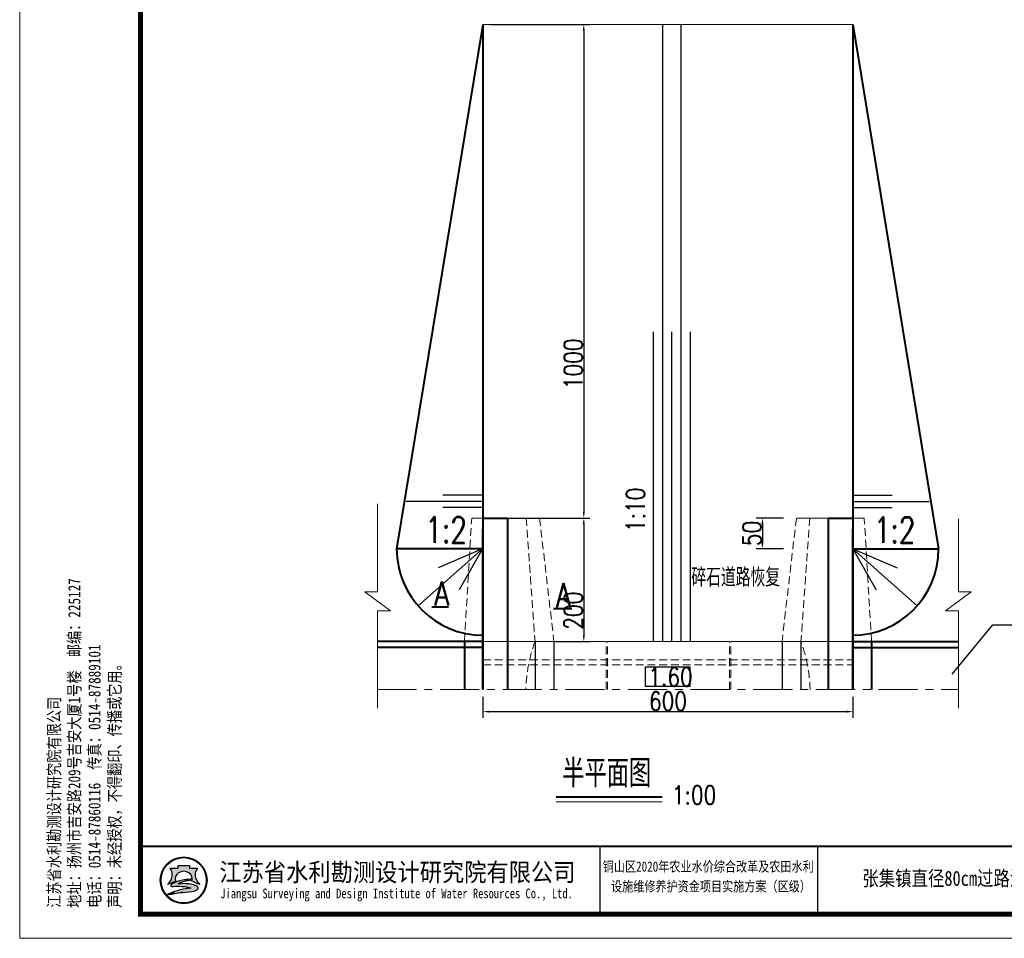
# Model space of a CAD drawing. Header units: millimetres. Extents: x 35103 to 109936, y 5599 to 8287.
# Tile 2 of 11: x 40163 to 41759, y 5723 to 7212. Entities that reach past the tile are written whole.
import ezdxf
from ezdxf.enums import TextEntityAlignment as Align

# ---------------------------------------------------------------- set-up
doc = ezdxf.new("R2010")
doc.units = ezdxf.units.MM
for name, pattern in [('ACAD_ISO03W100', [30, 12, -18]), ('CENTER', [50.800000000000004, 31.75, -6.35, 6.35, -6.35]), ('DASHED', [19.049999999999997, 12.7, -6.35])]:
    doc.linetypes.add(name, pattern=pattern)
doc.layers.add('文字说明', color=3, linetype='Continuous')
doc.layers.add('粗实线', color=1, linetype='Continuous', lineweight=40)
doc.layers.add('虚线', color=5, linetype='ACAD_ISO03W100', lineweight=9)
doc.styles.add('图框', font='仿宋_GB2312.TTF', dxfattribs={"width": 0.8, "height": 4})
doc.styles.add('宋体', font='txt', dxfattribs={"height": 3.5})
doc.styles.add('样式 1', font='txt.shx', dxfattribs={"width": 0.8, "bigfont": 'hztxt.shx'})
doc.dimstyles.new('STANDARD$0', dxfattribs={"dimtxt": 25, "dimasz": 10, "dimexe": 10, "dimexo": 12, "dimgap": 2, "dimtad": 1, "dimdec": 0, "dimzin": 1, "dimdsep": 46, "dimtxsty": '样式 1', "dimblk1": 'OBLIQUE', "dimblk2": 'OBLIQUE', "dimcen": 12, "dimdle": 20, "dimaunit": 1, "dimadec": 0, "dimazin": 0, "dimtfac": 1, "dimtdec": 1, "dimtofl": 0, "dimtmove": 0, "dimatfit": 1, "dimldrblk": 'OBLIQUE', "dimfxl": 0, "dimtolj": 1, "dimtzin": 0, "dimarcsym": 0})

# ---------------------------------------------------------------- blocks, each defined once
blk = doc.blocks.new('*D117')
at = {"color": 0, "lineweight": -2}
for p, q in [((40926.04129829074, 7204.0892087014), (41087.47849893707, 7204.0892087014)), ((41077.47849893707, 7194.0892087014), (41077.47849893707, 6414.089208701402)), ((40926.04129829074, 6404.089208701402), (41087.47849893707, 6404.089208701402))]:
    blk.add_line(p, q, dxfattribs=at)
at = {"color": 0}
for points in [[(41075.8118322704, 7194.0892087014), (41079.14516560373, 7194.0892087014), (41077.47849893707, 7204.0892087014)], [(41075.8118322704, 6414.089208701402), (41079.14516560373, 6414.089208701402), (41077.47849893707, 6404.089208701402)]]:
    blk.add_solid(points, dxfattribs=at)
at = {"layer": 'Defpoints', "color": 0}
for p in [(40914.04129829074, 7204.0892087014), (40914.04129829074, 6404.089208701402), (41077.47849893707, 6404.089208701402)]:
    blk.add_point(p, dxfattribs=at)
at = {"color": 0, "lineweight": -3, "insert": (41060.47849893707, 6654.089208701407), "char_height": 30, "attachment_point": 5, "rotation": 90, "style": '样式 1'}
blk.add_mtext('\\A1;1000', dxfattribs=at)
blk = doc.blocks.new('_Oblique')
at = {"color": 0, "linetype": 'ByBlock', "lineweight": -2}
blk.add_line((-0.5, -0.5), (0.5, 0.5), dxfattribs=at)
blk = doc.blocks.new('*D90')
at = {"color": 0, "lineweight": -2}
for p, q in [((41017.88421566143, 6404.0892087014), (41087.51145771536, 6404.0892087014)), ((41077.51145771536, 6394.0892087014), (41077.51145771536, 6214.089208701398)), ((41031.17868405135, 6204.089208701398), (41087.51145771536, 6204.089208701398))]:
    blk.add_line(p, q, dxfattribs=at)
at = {"color": 0}
for points in [[(41075.84479104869, 6394.0892087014), (41079.17812438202, 6394.0892087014), (41077.51145771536, 6404.0892087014)], [(41075.84479104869, 6214.089208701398), (41079.17812438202, 6214.089208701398), (41077.51145771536, 6204.089208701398)]]:
    blk.add_solid(points, dxfattribs=at)
at = {"layer": 'Defpoints', "color": 0}
for p in [(41005.88421566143, 6404.0892087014), (41019.17868405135, 6204.089208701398), (41077.51145771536, 6204.089208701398)]:
    blk.add_point(p, dxfattribs=at)
at = {"color": 0, "lineweight": -3, "insert": (41060.51145771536, 6254.089208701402), "char_height": 30, "attachment_point": 5, "rotation": 90, "style": '样式 1'}
blk.add_mtext('\\A1;200', dxfattribs=at)
blk = doc.blocks.new('*D118')
at = {"color": 0, "lineweight": -2}
for p, q in [((40914.04129829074, 6114.089208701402), (40914.04129829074, 6080.296483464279)), ((41514.04129829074, 6114.089208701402), (41514.04129829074, 6080.296483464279)), ((40924.04129829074, 6090.296483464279), (41504.04129829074, 6090.296483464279))]:
    blk.add_line(p, q, dxfattribs=at)
at = {"color": 0}
for points in [[(40924.04129829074, 6091.963150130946), (40924.04129829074, 6088.629816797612), (40914.04129829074, 6090.296483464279)], [(41504.04129829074, 6091.963150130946), (41504.04129829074, 6088.629816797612), (41514.04129829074, 6090.296483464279)]]:
    blk.add_solid(points, dxfattribs=at)
at = {"layer": 'Defpoints', "color": 0}
for p in [(40914.04129829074, 6126.089208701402), (41514.04129829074, 6126.089208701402), (41514.04129829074, 6090.296483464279)]:
    blk.add_point(p, dxfattribs=at)
at = {"color": 0, "lineweight": -3, "insert": (41214.04129829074, 6107.296483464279), "char_height": 30, "attachment_point": 5, "style": '样式 1'}
blk.add_mtext('\\A1;600', dxfattribs=at)
blk = doc.blocks.new('*D100')
at = {"color": 0, "lineweight": -2}
for p, q in [((41401.49967127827, 6404.0892087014), (41357.1726186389, 6404.0892087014)), ((41367.1726186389, 6394.0892087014), (41367.1726186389, 6364.089208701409)), ((41401.49967127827, 6354.089208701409), (41357.1726186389, 6354.089208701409))]:
    blk.add_line(p, q, dxfattribs=at)
at = {"color": 0}
for points in [[(41365.50595197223, 6394.0892087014), (41368.83928530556, 6394.0892087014), (41367.1726186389, 6404.0892087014)], [(41365.50595197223, 6364.089208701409), (41368.83928530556, 6364.089208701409), (41367.1726186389, 6354.089208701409)]]:
    blk.add_solid(points, dxfattribs=at)
at = {"layer": 'Defpoints', "color": 0}
for p in [(41413.49967127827, 6404.0892087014), (41367.1726186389, 6354.089208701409), (41413.49967127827, 6354.089208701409)]:
    blk.add_point(p, dxfattribs=at)
at = {"color": 0, "lineweight": -3, "insert": (41350.1726186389, 6379.089208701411), "char_height": 30, "attachment_point": 5, "rotation": 90, "style": '样式 1'}
blk.add_mtext('\\A1;50', dxfattribs=at)
blk = doc.blocks.new('tk')
h = blk.add_hatch(color=152)
h.dxf.hatch_style = 1
h.paths.add_polyline_path([(38.76631747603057, 11.99999758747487, 1), (29.08862617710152, 11.99999758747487, 1)])
h.paths.add_polyline_path([(38.60345337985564, 11.99999758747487, 1), (29.25149027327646, 11.99999758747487, 1)], flags=16)
h = blk.add_hatch(color=152)
h.dxf.hatch_style = 1
edge = h.paths.add_edge_path()
edge.add_arc((35.80939112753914, 9.575130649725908), 1.461698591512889, 43.31770961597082, 70.37003522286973)
edge.add_arc((34.42977678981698, 5.707125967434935), 5.568375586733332, 70.37003522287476, 84.52854590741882)
edge.add_arc((33.84294441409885, -0.4193533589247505), 11.72289597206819, 84.5285459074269, 95.17746754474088)
edge.add_arc((33.98453145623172, 9.871853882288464), 1.831337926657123, 111.7965680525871, 130.9174013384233, ccw=False)
edge.add_arc((35.88028387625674, 5.13131121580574), 6.936886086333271, 98.84274785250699, 111.79656805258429, ccw=False)
edge.add_arc((36.94664352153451, -1.72312279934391), 13.873772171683, 95.21036804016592, 98.84274785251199, ccw=False)
edge.add_ellipse((33.92747182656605, 12.29238977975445), major_axis=(-1.773815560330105, 0), ratio=0.8776980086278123, start_angle=172.6538623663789, end_angle=176.9129867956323)
edge.add_arc((35.51983619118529, 1.961405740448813), 10.24870363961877, 88.99992913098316, 98.52267106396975)
edge.add_arc((35.12650647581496, 4.586131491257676), 7.594670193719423, 98.5226710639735, 116.8491039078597)
edge.add_arc((32.25210392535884, 10.26438407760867), 1.230336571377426, 116.8491039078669, 139.2900683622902)
edge.add_arc((31.46762795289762, 10.9393764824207), 0.1954369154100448, 139.2900683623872, 263.050638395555)
edge.add_arc((31.65077754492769, 12.44198791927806), 1.70916902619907, 263.0506383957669, 272.136251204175)
edge.add_arc((32.81842523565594, -18.86064205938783), 29.61523112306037, 88.46268833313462, 92.13625120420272, ccw=False)
edge.add_arc((33.47614388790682, 5.646723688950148), 5.099041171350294, 68.07113774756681, 88.46268833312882, ccw=False)
edge.add_arc((37.58580657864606, -10.9173211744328), 21.4080615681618, 95.91294384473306, 98.79521578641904)
edge.add_arc((36.21852069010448, -2.080310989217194), 12.46590188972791, 98.79521578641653, 117.8496747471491)
edge.add_arc((94.71742856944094, -228.4932898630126), 245.9934265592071, 104.7703900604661, 105.15790668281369, ccw=False)
edge.add_line((32.00236918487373, 9.37135071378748), (31.19884857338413, 9.045498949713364))
edge.add_arc((52.56001997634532, -88.12407327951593), 99.48982566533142, 100.90627282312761, 102.39834375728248, ccw=False)
edge.add_line((33.7362516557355, 9.568767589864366), (33.12565426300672, 9.380182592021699))
edge.add_arc((30.81628206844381, 37.97210845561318), 28.68503833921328, 274.6177604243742, 279.6944367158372)
edge.add_arc((34.87651123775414, 14.20489440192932), 4.573507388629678, 279.694436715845, 287.6119267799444)
edge.add_arc((35.76077947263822, 11.41933970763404), 1.650966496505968, 287.6119267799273, 311.5140981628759)
edge.add_arc((36.67266923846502, 10.38914672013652), 0.2751610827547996, 311.5140981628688, 403.3177096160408)
edge = h.paths.add_edge_path()
edge.add_arc((38.34858580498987, 13.13699866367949), 2.066422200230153, 138.9741968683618, 204.1180883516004, ccw=False)
edge.add_line((36.78964786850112, 14.49339581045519), (35.0925445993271, 14.49339581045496))
edge.add_line((35.0925445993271, 14.49339581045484), (35.0925445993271, 15.08006038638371))
edge.add_line((35.0925445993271, 15.08006038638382), (32.76239905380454, 15.08006038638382))
edge.add_line((32.76239905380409, 15.08006038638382), (32.76239905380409, 14.49339581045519))
edge.add_line((32.76239905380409, 14.49339581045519), (31.06529578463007, 14.49339581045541))
edge.add_arc((29.50635784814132, 13.13699866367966), 2.066422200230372, -24.118088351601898, 41.0258031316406, ccw=False)
edge.add_arc((27.96982579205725, 13.82490489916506), 3.749914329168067, 314.34412131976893, 335.8819116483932, ccw=False)
edge.add_arc((29.92442847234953, 14.17747198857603), 3.106664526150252, 282.3877277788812, 290.1465811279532)
edge.add_arc((26.86018480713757, 22.52986436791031), 12.00340818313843, 290.1465811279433, 296.6495194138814)
edge.add_ellipse((33.92747182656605, 12.29238977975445), major_axis=(-1.773815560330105, 0), ratio=0.8776980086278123, start_angle=176.9129867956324, end_angle=378.37473811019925, ccw=False)
edge.add_ellipse((33.92747182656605, 12.29238977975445), major_axis=(-1.773815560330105, 0), ratio=0.8776980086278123, start_angle=172.653862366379, end_angle=176.9129867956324, ccw=False)
edge.add_ellipse((33.92747182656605, 12.29238977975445), major_axis=(-1.773815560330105, 0), ratio=0.8776980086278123, start_angle=161.6252618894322, end_angle=172.653862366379, ccw=False)
edge.add_arc((40.9947588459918, 22.52986436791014), 12.00340818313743, 243.3504805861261, 249.853418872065)
edge.add_arc((37.93051518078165, 14.1774719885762), 3.106664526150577, 249.8534188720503, 257.61227222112)
edge.add_arc((39.88511786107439, 13.82490489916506), 3.74991432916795, 204.1180883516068, 225.6558786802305, ccw=False)
at = {"lineweight": 0}
for p, q in [((-2.771934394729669e-05, -2.412525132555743e-06), (-2.771934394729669e-05, 296.9999975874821)), ((419.999972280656, -2.412525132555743e-06), (-2.771934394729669e-05, -2.412525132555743e-06))]:
    blk.add_line(p, q, dxfattribs=at)
for p, q in [((119.9999722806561, 18.99999758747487), (119.9999722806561, 4.999997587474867)), ((164.999972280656, 18.99999758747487), (164.999972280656, 4.999997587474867))]:
    blk.add_line(p, q)
at = {"lineweight": 0, "const_width": 1}
blk.add_lwpolyline([(24.99997228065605, 291.9999975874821), (414.999972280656, 291.9999975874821), (414.999972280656, 4.999997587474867), (24.99997228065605, 4.999997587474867)], close=True, dxfattribs=at)
at = {"lineweight": 0, "const_width": 0.4}
blk.add_lwpolyline([(414.999972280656, 18.99999758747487), (24.99997228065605, 18.99999758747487)], dxfattribs=at)
at = {"color": 152}
for points in [[(32.24409409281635, 11.80161526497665, -0.02838203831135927), (30.9944353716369, 11.26089013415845, -0.03386732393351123), (30.59088918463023, 11.14313604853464, 0.09425397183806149), (31.39239217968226, 12.29262006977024, 0.2921547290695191), (31.06529578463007, 14.49339581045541), (32.76239905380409, 14.49339581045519), (32.76239905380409, 15.08006038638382), (35.0925445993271, 15.08006038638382), (35.0925445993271, 14.49339581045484), (36.78964786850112, 14.49339581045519, 0.29215472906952), (36.46255147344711, 12.29262006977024, 0.09425397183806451), (37.2640544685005, 11.14313604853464, -0.03386732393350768), (36.86050828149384, 11.26089013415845, -0.02838203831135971), (35.61084956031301, 11.80161526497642)], [(35.69871340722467, 12.20854823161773, 0.04157472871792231), (34.00097074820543, 12.09693602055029, 0.08013502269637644), (31.69643183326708, 11.36208923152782, 0.09823132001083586), (31.31948261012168, 11.06684626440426, 0.599439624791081), (31.4439816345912, 10.74537534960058, 0.03966424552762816), (31.7144884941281, 10.73400674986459, -0.01603031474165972), (33.61294061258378, 10.74392954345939, -0.08921046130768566), (35.38040694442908, 10.37684029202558, 0.01257694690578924), (34.31244292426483, 10.23900625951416, 0.08333285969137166), (30.39503241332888, 8.941743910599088, -0.001690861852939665), (32.00236918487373, 9.37135071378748), (31.19884857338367, 9.045498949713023, -0.006510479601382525), (33.7362516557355, 9.568767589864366), (33.12565426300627, 9.380182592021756, 0.02215480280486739), (35.64666092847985, 9.696697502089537, 0.03456031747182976), (36.26030960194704, 9.845757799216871, 0.1046726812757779), (36.85504719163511, 10.18310812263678, 0.4234638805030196), (36.87286564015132, 10.57791912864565, 0.1185893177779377), (36.30044029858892, 10.9518780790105, 0.06185687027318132), (34.96072036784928, 11.25013107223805, 0.04649815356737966), (32.7850594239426, 11.25571277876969, -0.08362449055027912), (33.304533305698, 11.57226592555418, -0.05658197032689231), (34.81392423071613, 11.98574523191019, -0.01585057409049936), (35.68672755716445, 12.09332269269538)]]:
    blk.add_lwpolyline(points, format="xyb", dxfattribs=at)
for radius in [4.838845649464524, 4.675981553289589]:
    blk.add_circle((33.92747182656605, 11.99999758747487), radius, dxfattribs=at)
blk.add_arc((35.88028387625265, 5.131311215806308), 6.936886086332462, 98.84274785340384, 111.796568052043, dxfattribs=at)
for start_param, end_param in [(2.820892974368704, 6.603884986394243), (3.013378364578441, 3.087714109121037)]:
    blk.add_ellipse((33.92747182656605, 12.29238977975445), major_axis=(-1.773815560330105, 0), ratio=0.8776980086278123, start_param=start_param, end_param=end_param, dxfattribs=at)
at = {"style": '图框'}
for s, height, width, p in [('江苏省水利勘测设计研究院有限公司', 3.75, 0.9, (78.12729153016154, 13.75084348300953)), ('铜山区2020年农业水价综合改革及农田水利 ', 2.105352, 0.8, (142.9967169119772, 14.87314627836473)), ('设施维修养护资金项目实施方案（区级）', 2.105352, 0.8, (142.9855388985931, 10.78126207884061)), ('Jiangsu Surveying and Design Institute of Water Resources Co., Ltd.', 2, 0.8, (77.95516356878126, 9.013401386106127))]:
    blk.add_text(s, height=height, dxfattribs=dict(at, width=width)).set_placement(p, align=Align.MIDDLE)
at = {"insert": (5.878817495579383, 6.298891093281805), "char_height": 2.5, "attachment_point": 1, "rotation": 90, "style": '图框'}
blk.add_mtext('江苏省水利勘测设计研究院有限公司\\P地址：扬州市吉安路209号吉安大厦1号楼  邮编：225127\\P电话：0514-87860116  传真：0514-87889101\\P声明：未经授权，不得翻印、传播或它用。', dxfattribs=at)

msp = doc.modelspace()

# ---------------------------------------------------------------- linework, layer by layer
at = {"lineweight": 18}
for p, q in [((40914.04129829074, 7204.089208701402), (41512.93318790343, 7204.089208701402)), ((40742.78002104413, 6426.923631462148), (40742.78002104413, 6284.574055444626)), ((40895.69424195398, 6404.089208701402), (41005.88421566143, 6404.089208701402)), ((41532.3883546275, 6404.089208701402), (41422.19838092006, 6404.089208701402)), ((41685.30257553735, 6402.639817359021), (41685.30257553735, 6284.574055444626)), ((40722.17545820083, 6284.574055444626), (40763.84984976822, 6253.498543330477)), ((40742.78002104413, 6284.574055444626), (40722.17545820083, 6284.574055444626)), ((41705.90713838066, 6284.574055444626), (41664.23274681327, 6253.498543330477)), ((41685.30257553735, 6284.574055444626), (41705.90713838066, 6284.574055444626)), ((40763.84984976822, 6253.498543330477), (40742.78002104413, 6253.498543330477)), ((40742.78002104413, 6253.498543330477), (40742.78002104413, 6095.978850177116)), ((41664.23274681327, 6253.498543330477), (41685.30257553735, 6253.498543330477)), ((41685.30257553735, 6253.498543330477), (41685.30257553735, 6095.978850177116)), ((40914.04129829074, 6204.089208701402), (41114.04129829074, 6204.089208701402)), ((41116.04129829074, 6204.089208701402), (41314.04129829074, 6204.089208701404)), ((41316.04129829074, 6204.089208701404), (41512.93318790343, 6204.089208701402)), ((41032.52487966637, 5943.809328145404), (41204.58096707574, 5943.809328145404))]:
    msp.add_line(p, q, dxfattribs=at)
for p, q in [((41205.47885220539, 6204.089207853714), (41205.47885220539, 7204.089208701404)), ((41235.47885220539, 6204.089207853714), (41235.47885220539, 7204.089208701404)), ((41190.47885220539, 6204.089207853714), (41190.47885220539, 6705.83422147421)), ((41220.47885220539, 6204.089207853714), (41220.47885220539, 6705.83422147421)), ((41250.47885220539, 6204.089207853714), (41250.47885220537, 6705.83422147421)), ((40914.04129829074, 6441.022692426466), (40849.17681073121, 6441.022692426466)), ((41512.93318790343, 6441.022692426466), (41577.79767546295, 6441.022692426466)), ((40914.04129829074, 6431.022692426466), (40789.42799503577, 6431.022692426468)), ((40914.04129829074, 6421.022692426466), (40849.17681073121, 6421.022692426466)), ((41512.93318790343, 6431.022692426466), (41637.54649115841, 6431.022692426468)), ((41512.93318790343, 6421.022692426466), (41577.79767546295, 6421.022692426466)), ((40913.34324189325, 6354.0892087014), (40808.99671962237, 6261.538484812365)), ((40913.34324189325, 6354.0892087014), (40841.44161548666, 6323.649134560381)), ((40913.34324189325, 6354.0892087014), (40875.48586002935, 6287.993242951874)), ((41513.63124430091, 6354.0892087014), (41585.53287070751, 6323.649134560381)), ((41513.63124430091, 6354.0892087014), (41617.97776657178, 6261.538484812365)), ((41513.63124430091, 6354.0892087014), (41551.48862616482, 6287.993242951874)), ((41674.67856041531, 6151.145100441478), (41740.99912042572, 6230.83825770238)), ((41740.99912042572, 6230.83825770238), (41877.65352127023, 6230.83825770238)), ((40998.38221941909, 6204.0892087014), (40998.38221941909, 6126.0892087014)), ((41029.04129829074, 6204.0892087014), (41029.04129829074, 6126.0892087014)), ((41399.04129829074, 6204.089208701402), (41399.04129829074, 6126.089208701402)), ((41429.7003771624, 6204.089208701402), (41429.7003771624, 6126.089208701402))]:
    msp.add_line(p, q)
at = {"lineweight": 40}
for p, q in [((40914.04129829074, 6126.089208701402), (40914.04129829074, 6225.089208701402)), ((41514.04129829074, 6126.089208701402), (41514.04129829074, 6225.089208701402)), ((40914.04129829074, 6126.089208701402), (40914.04129829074, 6205.089208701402)), ((40914.04129829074, 6126.089208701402), (40914.04129829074, 6204.089208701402))]:
    msp.add_line(p, q, dxfattribs=at)
at = {"linetype": 'DASHED', "lineweight": 18}
for p, q in [((41114.04129829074, 6126.089208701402), (41114.04129829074, 6204.089208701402)), ((41116.04129829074, 6126.089208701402), (41116.04129829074, 6204.089208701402)), ((41314.04129829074, 6126.089208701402), (41314.04129829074, 6204.089208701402)), ((41316.04129829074, 6126.089208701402), (41316.04129829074, 6204.089208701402))]:
    msp.add_line(p, q, dxfattribs=at)
at = {"linetype": 'CENTER', "lineweight": 18, "ltscale": 2}
msp.add_line((40742.78002104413, 6126.089208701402), (41685.30257553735, 6126.089208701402), dxfattribs=at)
msp.add_lwpolyline([(41177.7845412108, 6162.708132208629), (41249.38812775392, 6162.708132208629), (41249.38812775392, 6130.800568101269), (41177.7845412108, 6130.800568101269)], close=True)
at = {"layer": '粗实线', "lineweight": 40}
for p, q in [((40914.04129829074, 7204.089208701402), (40774.04129829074, 6354.0892087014)), ((40914.04129829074, 7204.089208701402), (40914.04129829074, 6126.089208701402)), ((41514.04129829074, 7204.089208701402), (41514.04129829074, 6126.089208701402)), ((41514.04129829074, 7204.089208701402), (41652.93318790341, 6354.0892087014)), ((40954.04129829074, 6404.089208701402), (40954.04129829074, 6126.089208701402)), ((41474.04129829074, 6404.089208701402), (41474.04129829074, 6126.089208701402)), ((40914.04129829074, 6204.089208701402), (40914.04129829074, 6386.089208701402)), ((41514.04129829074, 6126.089208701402), (41514.04129829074, 6386.089208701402)), ((40914.04129829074, 6354.089208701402), (40774.04129829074, 6354.0892087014)), ((41512.93318790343, 6354.089208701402), (41652.93318790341, 6354.0892087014)), ((40858.29681073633, 6259.543032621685), (40831.23766823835, 6259.543032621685)), ((41058.03592522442, 6256.764654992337), (41028.36716915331, 6256.764654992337)), ((40914.04129829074, 6204.089208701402), (40742.78002104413, 6204.089208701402)), ((40884.04129829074, 6204.089208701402), (40884.04129829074, 6126.089208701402)), ((41514.04129829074, 6204.089208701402), (41685.30257553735, 6204.089208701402)), ((41544.04129829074, 6204.089208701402), (41544.04129829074, 6126.089208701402)), ((40914.04129829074, 6194.089208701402), (40742.78002104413, 6194.089208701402)), ((41514.04129829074, 6194.089208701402), (41685.30257553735, 6194.089208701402)), ((41032.52487966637, 5952.027521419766), (41204.58096707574, 5952.027521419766))]:
    msp.add_line(p, q, dxfattribs=at)
at = {"layer": '粗实线'}
for p, q in [((40914.04129829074, 6404.089208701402), (40954.04129829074, 6404.089208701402)), ((41474.04129829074, 6404.089208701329), (41514.04129829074, 6404.089208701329))]:
    msp.add_line(p, q, dxfattribs=at)
at = {"layer": '粗实线', "lineweight": 40}
for centre, start, end in [((40914.04129829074, 6354.089208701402), 180, 270), ((41512.93318790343, 6354.089208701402), 270, 0)]:
    msp.add_arc(centre, 139.9999999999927, start, end, dxfattribs=at)
at = {"layer": '虚线', "color": 7, "linetype": 'DASHED', "lineweight": 18}
for p, q in [((40884.04129829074, 6204.089208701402), (40895.69424195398, 6404.089208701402)), ((40984.04129829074, 6404.089208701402), (40998.38221941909, 6204.089208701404)), ((41005.88421566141, 6404.089208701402), (41029.04129829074, 6204.0892087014)), ((41422.19838092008, 6404.089208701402), (41399.04129829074, 6204.089208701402)), ((41444.04129829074, 6404.089208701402), (41429.7003771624, 6204.089208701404)), ((41544.04129829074, 6204.089208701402), (41532.3883546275, 6404.089208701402)), ((40914.04129829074, 6174.089208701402), (41512.93318790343, 6174.089208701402)), ((40914.04129829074, 6166.089208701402), (41512.93318790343, 6166.089208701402))]:
    msp.add_line(p, q, dxfattribs=at)
for centre, start, end in [((41234.98390905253, 6118.800811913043), 160.1771622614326, 178.3393816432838), ((41193.09868752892, 6118.800811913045), 1.660618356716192, 19.82283773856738)]:
    msp.add_arc(centre, 251.50441380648, start, end, dxfattribs=at)

# ---------------------------------------------------------------- block references
at = {"xscale": 7.840000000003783, "yscale": 7.840000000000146, "zscale": 7.840000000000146}
msp.add_blockref('tk', (40162.72340463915, 5722.810038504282), dxfattribs=at)

# ---------------------------------------------------------------- texts
at = {"lineweight": -3, "style": '样式 1', "width": 0.8}
msp.add_text('1:10', height=30, rotation=90, dxfattribs=at).set_placement((41176.3720175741, 6381.273074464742))
at = {"lineweight": -3, "style": '样式 1'}
for s, height, width, p in [('1:2', 42, 0.75, (40820.52745405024, 6363.988888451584)), ('1:2', 42, 0.75, (41547.8682641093, 6363.678658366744)), ('A', 39, 0.8, (40835.30723824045, 6262.115112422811)), ('A', 39, 0.8, (41032.43673915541, 6259.336734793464)), ('1.60', 30, 0.8, (41182.16483752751, 6131.808511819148))]:
    msp.add_text(s, height=height, dxfattribs=dict(at, width=width)).set_placement(p)
at = {"style": '宋体', "width": 0.8}
msp.add_text('张集镇直径80cm过路涵典型设计图', height=24.385536, dxfattribs=at).set_placement((41728.63376206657, 5820.030888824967), align=Align.MIDDLE_CENTER)
at = {"layer": '文字说明', "color": 7, "style": '样式 1', "width": 0.8}
msp.add_text('碎石道路恢复', height=30, dxfattribs=at).set_placement((41323.87596172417, 6309.540967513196), align=Align.MIDDLE)
for s, height, p in [('半平面图', 45, (41042.68098988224, 5967.548689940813)), ('1:00', 30, (41220.2731464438, 5940.127142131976))]:
    msp.add_text(s, height=height, dxfattribs=at).set_placement(p)

# ---------------------------------------------------------------- dimensions: what is measured, and where the dimension line sits
at = {"lineweight": -3}
dim = msp.add_linear_dim(base=(41077.47849893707, 6404.089208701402), p1=(40914.04129829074, 7204.089208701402), p2=(40914.04129829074, 6404.089208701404), angle=90, text='1000', dimstyle='STANDARD$0', override={"dimtxt": 30}, dxfattribs=at)
dim.commit()
dim.dimension.update_dxf_attribs({"geometry": '*D117', "text_midpoint": (41077.47849893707, 6654.089208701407), "dimtype": 160})
dim = msp.add_linear_dim(base=(41077.51145771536, 6204.089208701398), p1=(41005.88421566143, 6404.089208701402), p2=(41019.17868405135, 6204.0892087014), angle=90, dimstyle='STANDARD$0', override={"dimtxt": 30}, dxfattribs=at)
dim.commit()
dim.dimension.update_dxf_attribs({"geometry": '*D90', "text_midpoint": (41077.51145771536, 6254.089208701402), "dimtype": 160})
dim = msp.add_linear_dim(base=(41367.1726186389, 6354.089208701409), p1=(41413.49967127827, 6404.089208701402), p2=(41413.49967127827, 6354.089208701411), angle=90, dimstyle='STANDARD$0', override={"dimtxt": 30}, dxfattribs=at)
dim.commit()
dim.dimension.update_dxf_attribs({"geometry": '*D100', "text_midpoint": (41350.1726186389, 6379.089208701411)})
dim = msp.add_linear_dim(base=(41514.04129829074, 6090.296483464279), p1=(40914.04129829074, 6126.089208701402), p2=(41514.04129829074, 6126.089208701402), dimstyle='STANDARD$0', override={"dimtxt": 30}, dxfattribs=at)
dim.commit()
dim.dimension.update_dxf_attribs({"geometry": '*D118', "text_midpoint": (41214.04129829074, 6107.296483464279)})

doc.saveas('drawing.dxf')
